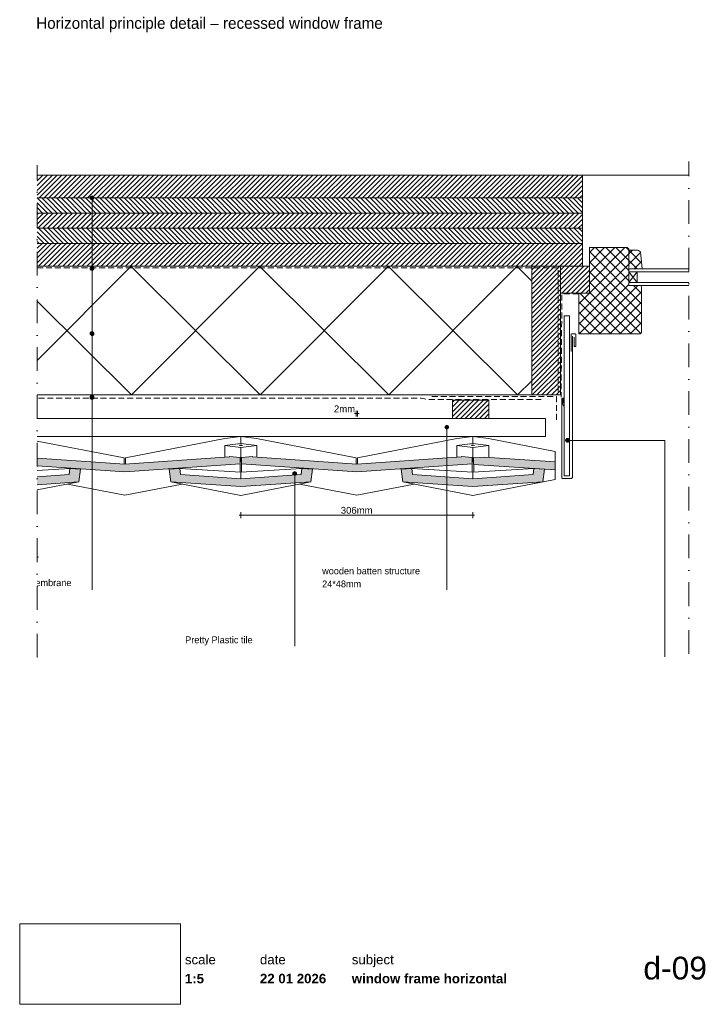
# Paper-space layout 'd-09 window frame horizontal' of a CAD drawing. Header units: millimetres. Extents: x 14 to 195, y 11 to 271.
import ezdxf
from ezdxf.xclip import XClip

# ---------------------------------------------------------------- set-up
doc = ezdxf.new("R2010")
doc.units = ezdxf.units.MM
doc.header["$MEASUREMENT"] = 0
doc.header["$XCLIPFRAME"] = 0
for name, pattern in [('B0302', [12.51, 6.26, -3.125, 0, -3.125]), ('B0701', [2.3412, 1.56, -0.7812]), ('Wipeout_Contour', [1000, 0, -1000])]:
    doc.linetypes.add(name, pattern=pattern)
for name, color, linetype in [('#01', 7, 'Continuous'), ('Dim - 1_50_100', 7, 'Continuous'), ('Info - 1_50_100', 7, 'Continuous'), ('Info - 1_5_10', 7, 'Continuous'), ('Info - Nederlands', 7, 'Continuous')]:
    doc.layers.add(name, color=color, linetype=linetype)
doc.styles.add('GENERATED_STYLE_1', font='HelveticaNeue.ttc')
doc.styles.add('GENERATED_STYLE_2', font='HelveticaNeue.ttc')
doc.styles.add('GENERATED_STYLE_3', font='Helvetica.ttc')
doc.styles.add('GENERATED_STYLE_4', font='txt')
picture_1 = doc.add_image_def('image1.png', size_in_pixel=(317, 159))
pattern_1 = [(45, (-1633.4984, 475.69565), (-0.6363961, 0.6363961), [])]
pattern_2 = [(315, (-1633.4984, 475.69565), (0.6363961, 0.6363961), [])]
pattern_3 = [(45, (-1633.4984, 475.6956), (-1.3435029, 1.3435029), []), (135, (-1633.4984, 475.6956), (1.3435029, 1.3435029), [])]

# ---------------------------------------------------------------- blocks, each defined once
blk = doc.blocks.new('Drawing_1_1', base_point=(-200, 60))
at = {"color": 2, "linetype": 'Continuous', "lineweight": 0}
for s, insert, char_height, attachment_point, style in [('\\A1;{\\pql;\\fHelvetica Neue|b0|i0|c0|p0;\\W1.000000;date}', (77.08, 24.14), 2.5, 1, 'GENERATED_STYLE_1'), ('\\A1;{\\pql;\\fHelvetica Neue|b0|i0|c0|p0;\\W1.000000;subject}', (101.31, 24.14), 2.5, 1, 'GENERATED_STYLE_1'), ('\\A1;{\\pqr;\\fHelvetica Neue|b0|i0|c0|p0;\\W1.000000;d-09}', (195, 23.65), 6, 3, 'GENERATED_STYLE_1'), ('\\A1;{\\pql;\\fHelvetica Neue|b1|i0|c0|p0;\\W1.000000;1:5}', (57.28, 19.12), 2.5, 1, 'GENERATED_STYLE_2'), ('\\A1;{\\pql;\\fHelvetica Neue|b1|i0|c0|p0;\\W1.000000;22 01 2026}', (77.08, 19.14), 2.5, 1, 'GENERATED_STYLE_2'), ('\\A1;{\\pql;\\fHelvetica Neue|b1|i0|c0|p0;\\W1.000000;window frame horizontal}', (101.31, 19.14), 2.5, 1, 'GENERATED_STYLE_2')]:
    blk.add_mtext(s, dxfattribs=dict(at, insert=insert, char_height=char_height, attachment_point=attachment_point, style=style))
at = {"color": 254, "linetype": 'Wipeout_Contour', "lineweight": 0, "ltscale": 174.062972}
blk.add_wipeout([(13.71, 11.09), (56.11, 11.09), (56.11, 32.35), (13.71, 32.35)], dxfattribs=at)
at = {"color": 2, "linetype": 'Continuous', "lineweight": 0, "insert": (57.28, 24.14), "char_height": 2.5, "attachment_point": 1, "style": 'GENERATED_STYLE_1'}
blk.add_mtext('\\A1;{\\pql;\\fHelvetica Neue|b0|i0|c0|p0;\\W1.000000;scale}', dxfattribs=at)
at = {"color": 9, "lineweight": 0}
image = blk.add_image(picture_1, insert=(13.71, 11.09), size_in_units=(42.4, 21.27), dxfattribs=at)
image.set_boundary_path([(-0.5, -0.5), (316.5, 158.5)])
blk = doc.blocks.new('Drawing_2_1', base_point=(-1633.5, 475.7))
at = {"layer": '#01', "linetype": 'Continuous', "lineweight": 0, "true_color": 0x000000}
for points in [[(32.28, 224), (32.31, 223.81), (32.42, 223.64), (32.59, 223.54), (32.78, 223.5), (32.97, 223.54), (33.13, 223.64), (33.24, 223.81), (33.28, 224), (33.24, 224.19), (33.13, 224.35), (32.97, 224.46), (32.78, 224.5), (32.59, 224.46), (32.42, 224.35), (32.31, 224.19)], [(32.28, 205.36), (32.31, 205.17), (32.42, 205), (32.59, 204.9), (32.78, 204.86), (32.97, 204.9), (33.13, 205), (33.24, 205.17), (33.28, 205.36), (33.24, 205.55), (33.13, 205.71), (32.97, 205.82), (32.78, 205.86), (32.59, 205.82), (32.42, 205.71), (32.31, 205.55)], [(32.28, 188.15), (32.31, 187.95), (32.42, 187.79), (32.59, 187.68), (32.78, 187.65), (32.97, 187.68), (33.13, 187.79), (33.24, 187.95), (33.28, 188.15), (33.24, 188.34), (33.13, 188.5), (32.97, 188.61), (32.78, 188.65), (32.59, 188.61), (32.42, 188.5), (32.31, 188.34)], [(32.28, 171.33), (32.31, 171.14), (32.42, 170.98), (32.59, 170.87), (32.78, 170.83), (32.97, 170.87), (33.13, 170.98), (33.24, 171.14), (33.28, 171.33), (33.24, 171.52), (33.13, 171.68), (32.97, 171.79), (32.78, 171.83), (32.59, 171.79), (32.42, 171.68), (32.31, 171.52)], [(125.87, 163.47), (125.91, 163.28), (126.02, 163.11), (126.18, 163), (126.37, 162.97), (126.56, 163), (126.72, 163.11), (126.83, 163.28), (126.87, 163.47), (126.83, 163.66), (126.72, 163.82), (126.56, 163.93), (126.37, 163.97), (126.18, 163.93), (126.02, 163.82), (125.91, 163.66)], [(157.71, 159.96), (157.75, 159.76), (157.85, 159.6), (158.02, 159.49), (158.21, 159.46), (158.4, 159.49), (158.56, 159.6), (158.67, 159.76), (158.71, 159.96), (158.67, 160.15), (158.56, 160.31), (158.4, 160.42), (158.21, 160.46), (158.02, 160.42), (157.85, 160.31), (157.75, 160.15)], [(85.76, 151.2), (85.8, 151.01), (85.9, 150.84), (86.07, 150.73), (86.26, 150.7), (86.45, 150.73), (86.61, 150.84), (86.72, 151.01), (86.76, 151.2), (86.72, 151.39), (86.61, 151.55), (86.45, 151.66), (86.26, 151.7), (86.07, 151.66), (85.9, 151.55), (85.8, 151.39)]]:
    blk.add_hatch(color=18, dxfattribs=at).paths.add_polyline_path(points)
at = {"layer": '#01', "linetype": 'Continuous', "lineweight": 0, "true_color": 0xe4e7e8}
for points in [[(41.45, 153.7), (18.31, 155.31), (18.31, 153.23), (41.45, 151.62), (71.85, 153.73), (71.85, 155.48), (69.01, 155.67), (69.02, 155.62)], [(102.65, 153.7), (75.08, 155.62), (75.09, 155.67), (72.25, 155.48), (72.25, 153.73), (102.65, 151.62), (133.05, 153.73), (133.05, 155.48), (130.21, 155.67), (130.22, 155.62)], [(136.28, 155.57), (133.45, 155.38), (133.45, 153.63), (154.92, 152.21), (154.92, 154.29), (136.28, 155.52)], [(18.31, 150.35), (18.31, 148.27), (29.32, 149.01), (29.74, 152.34), (26.94, 152.53), (26.74, 150.92)], [(53.15, 152.34), (53.56, 149.01), (72.04, 147.77), (90.52, 149.01), (90.94, 152.34), (88.14, 152.53), (87.94, 150.92), (72.04, 149.85), (56.15, 150.92), (55.95, 152.53)], [(114.35, 152.34), (114.76, 149.01), (133.24, 147.77), (151.72, 149.01), (152.14, 152.34), (149.34, 152.53), (149.14, 150.92), (133.24, 149.85), (117.35, 150.92), (117.15, 152.53)]]:
    blk.add_hatch(color=254, dxfattribs=at).paths.add_polyline_path(points)
at = {"layer": 'Info - 1_50_100', "linetype": 'Continuous', "lineweight": 0, "true_color": 0x000000}
h = blk.add_hatch(dxfattribs=at)
h.set_pattern_fill('310_Naaldhout__01__0001', color=18, style=0, pattern_type=2)
h.set_pattern_definition(pattern_1)
h.paths.add_polyline_path([(162.17, 229.96), (18.31, 229.96), (18.31, 223.96), (162.17, 223.96)])
h = blk.add_hatch(dxfattribs=at)
h.set_pattern_fill('310_Naaldhout__02__0001', color=18, style=0, pattern_type=2)
h.set_pattern_definition(pattern_2)
h.paths.add_polyline_path([(162.17, 223.96), (18.31, 223.96), (18.31, 219.96), (162.17, 219.96)])
h = blk.add_hatch(dxfattribs=at)
h.set_pattern_fill('310_Naaldhout__01__0001', color=18, style=0, pattern_type=2)
h.set_pattern_definition(pattern_1)
h.paths.add_polyline_path([(162.17, 219.96), (18.31, 219.96), (18.31, 215.96), (162.17, 215.96)])
h = blk.add_hatch(dxfattribs=at)
h.set_pattern_fill('310_Naaldhout__02__0001', color=18, style=0, pattern_type=2)
h.set_pattern_definition(pattern_2)
h.paths.add_polyline_path([(162.17, 215.96), (18.31, 215.96), (18.31, 211.96), (162.17, 211.96)])
h = blk.add_hatch(dxfattribs=at)
h.set_pattern_fill('310_Naaldhout__01__0001', color=18, style=0, pattern_type=2)
h.set_pattern_definition(pattern_1)
h.paths.add_polyline_path([(162.17, 211.96), (18.31, 211.96), (18.31, 205.96), (162.17, 205.96)])
h = blk.add_hatch(dxfattribs=at)
h.set_pattern_fill('415_Isolatie_ruit_0001', color=18, style=0, pattern_type=2)
h.set_pattern_definition([(135.152, (43.207, 171.957), (16.8807, 16.9703), []), (225.152, (43.207, 171.957), (-17.0605, 16.9703), [])])
h.paths.add_polyline_path([(148.77, 205.96), (18.31, 205.96), (18.31, 171.96), (148.77, 171.96)])
h = blk.add_hatch(dxfattribs=at)
h.set_pattern_fill('310_Naaldhout__01__0001', color=18, style=0, pattern_type=2)
h.set_pattern_definition(pattern_1)
h.paths.add_polyline_path([(156.37, 171.96), (156.37, 205.96), (148.77, 205.96), (148.77, 171.96)])
h = blk.add_hatch(dxfattribs=at)
h.set_pattern_fill('310_Naaldhout__01__0001', color=18, style=0, pattern_type=2)
h.set_pattern_definition(pattern_1)
h.paths.add_polyline_path([(163.97, 198.87), (163.97, 205.96), (156.37, 205.96), (156.37, 198.87)])
at = {"layer": 'Info - 1_5_10', "linetype": 'Continuous', "lineweight": 0, "true_color": 0x99a3a6}
h = blk.add_hatch(dxfattribs=at)
h.set_pattern_fill('305_Loofhout__02__0001', color=253, style=0, pattern_type=2)
h.set_pattern_definition(pattern_3)
h.paths.add_polyline_path([(161.17, 198.87), (161.17, 188.07), (177.37, 188.07), (177.77, 188.47), (177.77, 200.47), (177.57, 200.84), (174.37, 200.84), (174.37, 207.07), (174.37, 210.47), (173.97, 210.87), (163.97, 210.87), (163.97, 198.87)])
h = blk.add_hatch(dxfattribs=at)
h.set_pattern_fill('305_Loofhout__02__0001', color=253, style=0, pattern_type=2)
h.set_pattern_definition(pattern_3)
h.paths.add_polyline_path([(174.37, 205.24), (177.91, 205.24), (177.44, 209.73, 0.246914), (176.35, 210.16), (174.37, 210.16)])
h = blk.add_hatch(dxfattribs=at)
h.set_pattern_fill('310_Naaldhout__01__0001', color=253, style=0, pattern_type=2)
h.set_pattern_definition(pattern_1)
h.paths.add_polyline_path([(127.89, 165.76), (137.49, 165.76), (137.49, 170.56), (127.89, 170.56)])
at = {"layer": '#01', "color": 9, "linetype": 'Continuous', "lineweight": 0}
for p, q in [((162.17, 229.96), (190.24, 229.96)), ((32.78, 223.5), (32.78, 132.96)), ((32.78, 204.86), (32.78, 120.52)), ((176.63, 201.64), (174.37, 204.44)), ((176.63, 204.44), (174.37, 201.64)), ((32.78, 187.65), (32.78, 137.34)), ((32.78, 170.83), (32.78, 120.52)), ((126.37, 162.97), (126.37, 120.52)), ((41.24, 155.39), (18.31, 159.8)), ((67.8, 160.42), (41.64, 155.39)), ((72.04, 160.96), (67.8, 160.42)), ((67.8, 155.53), (67.81, 158.64)), ((67.81, 158.64), (72.04, 159.17)), ((72.04, 158.1), (67.81, 158.64)), ((71.65, 158.64), (71.76, 158.67)), ((71.76, 158.6), (71.65, 158.64)), ((71.76, 158.67), (72.04, 158.69)), ((72.04, 158.58), (71.76, 158.6)), ((76.19, 160.44), (72.04, 160.96)), ((72.04, 159.17), (72.04, 160.96)), ((72.04, 159.17), (76.28, 158.64)), ((72.04, 158.69), (72.33, 158.67)), ((76.28, 158.64), (72.04, 158.1)), ((72.33, 158.6), (72.04, 158.58)), ((72.33, 158.67), (72.44, 158.64)), ((72.44, 158.64), (72.33, 158.6)), ((102.44, 155.39), (76.19, 160.44)), ((76.28, 158.64), (76.28, 155.53)), ((129, 160.42), (102.84, 155.39)), ((133.24, 160.96), (129, 160.42)), ((129, 155.48), (129.01, 158.64)), ((129.01, 158.64), (133.24, 159.17)), ((133.24, 158.1), (129.01, 158.64)), ((132.85, 158.64), (132.96, 158.67)), ((132.96, 158.6), (132.85, 158.64)), ((132.96, 158.67), (133.24, 158.69)), ((133.24, 158.58), (132.96, 158.6)), ((137.39, 160.44), (133.24, 160.96)), ((133.24, 159.17), (133.24, 160.96)), ((133.24, 159.17), (137.48, 158.64)), ((133.24, 158.69), (133.53, 158.67)), ((137.48, 158.64), (133.24, 158.1)), ((133.53, 158.67), (133.64, 158.64)), ((133.64, 158.64), (133.53, 158.6)), ((154.92, 157.07), (137.39, 160.44)), ((137.48, 158.64), (137.48, 155.44)), ((72.04, 154.42), (72.04, 158.1)), ((133.24, 154.42), (133.24, 158.1)), ((154.92, 154.29), (154.92, 157.07)), ((41.24, 153.72), (41.24, 155.39)), ((41.64, 155.39), (41.64, 153.7)), ((71.85, 154.45), (72.04, 154.42)), ((71.85, 153.73), (71.85, 151.58)), ((72.04, 154.42), (72.25, 154.46)), ((72.25, 153.73), (72.25, 151.58)), ((102.44, 153.72), (102.44, 155.39)), ((102.84, 155.39), (102.84, 153.7)), ((133.05, 154.45), (133.24, 154.42)), ((133.05, 153.73), (133.05, 151.58)), ((133.24, 154.42), (133.45, 154.46)), ((133.46, 153.64), (133.46, 151.6)), ((154.92, 149.63), (154.92, 154.29)), ((26.94, 152.53), (18.31, 152.01)), ((72.04, 151.56), (55.95, 152.53)), ((88.14, 152.53), (72.04, 151.56)), ((72.04, 151.56), (72.04, 149.85)), ((133.24, 151.56), (117.15, 152.53)), ((149.34, 152.53), (133.24, 151.56)), ((133.24, 151.56), (133.24, 149.85)), ((18.31, 146.88), (29.32, 149.01)), ((26.34, 148.38), (41.45, 145.47)), ((41.45, 145.47), (56.56, 148.38)), ((53.56, 149.01), (72.04, 145.44)), ((72.04, 145.44), (90.52, 149.01)), ((86.26, 150.7), (86.26, 105.67)), ((87.54, 148.38), (102.65, 145.47)), ((102.65, 145.47), (117.76, 148.38)), ((114.76, 149.01), (133.24, 145.44)), ((133.24, 145.44), (151.72, 149.01)), ((148.59, 148.4), (154.92, 149.63))]:
    blk.add_line(p, q, dxfattribs=at)
at = {"layer": '#01', "color": 2, "linetype": 'Continuous', "lineweight": 0}
for p, q in [((18.31, 155.31), (41.45, 153.7)), ((41.45, 153.7), (69.02, 155.62)), ((71.85, 153.73), (41.45, 151.62)), ((69.02, 155.62), (69.01, 155.67)), ((69.01, 155.67), (71.85, 155.48)), ((71.85, 155.48), (71.85, 153.73)), ((72.25, 155.48), (75.09, 155.67)), ((72.25, 153.73), (72.25, 155.48)), ((102.65, 151.62), (72.25, 153.73)), ((75.09, 155.67), (75.08, 155.62)), ((75.08, 155.62), (102.65, 153.7)), ((102.65, 153.7), (130.22, 155.62)), ((133.05, 153.73), (102.65, 151.62)), ((130.22, 155.62), (130.21, 155.67)), ((130.21, 155.67), (133.05, 155.48)), ((133.05, 155.48), (133.05, 153.73)), ((133.45, 155.38), (136.28, 155.57)), ((133.45, 153.63), (133.45, 155.38)), ((154.92, 152.21), (133.45, 153.63)), ((136.28, 155.57), (136.28, 155.52)), ((136.28, 155.52), (154.92, 154.29)), ((41.45, 151.62), (18.31, 153.23)), ((18.31, 150.35), (26.74, 150.92)), ((26.74, 150.92), (26.94, 152.53)), ((26.94, 152.53), (29.74, 152.34)), ((29.74, 152.34), (29.32, 149.01)), ((53.15, 152.34), (55.95, 152.53)), ((53.56, 149.01), (53.15, 152.34)), ((55.95, 152.53), (56.15, 150.92)), ((56.15, 150.92), (72.04, 149.85)), ((72.04, 149.85), (87.94, 150.92)), ((87.94, 150.92), (88.14, 152.53)), ((88.14, 152.53), (90.94, 152.34)), ((90.94, 152.34), (90.52, 149.01)), ((114.35, 152.34), (117.15, 152.53)), ((114.76, 149.01), (114.35, 152.34)), ((117.15, 152.53), (117.35, 150.92)), ((117.35, 150.92), (133.24, 149.85)), ((133.24, 149.85), (149.14, 150.92)), ((149.14, 150.92), (149.34, 152.53)), ((149.34, 152.53), (152.14, 152.34)), ((152.14, 152.34), (151.72, 149.01)), ((29.32, 149.01), (18.31, 148.27)), ((72.04, 147.77), (53.56, 149.01)), ((90.52, 149.01), (72.04, 147.77)), ((133.24, 147.77), (114.76, 149.01)), ((151.72, 149.01), (133.24, 147.77))]:
    blk.add_line(p, q, dxfattribs=at)
at = {"layer": '#01', "color": 2, "linetype": 'B0701', "lineweight": 0, "flags": 128}
for points in [[(18.31, 205.56), (155.76, 205.56), (155.76, 171.96)], [(161.17, 198.67), (156.73, 198.67), (156.53, 171.35)], [(155.29, 165.39), (155.29, 171.56), (121.83, 171.56)]]:
    blk.add_lwpolyline(points, dxfattribs=at)
at = {"layer": '#01', "color": 3, "linetype": 'Continuous', "lineweight": 0, "flags": 128}
blk.add_lwpolyline([(159.51, 187.48), (159.51, 150.14, -0.414214), (159.26, 149.94), (156.92, 149.94, -0.414214), (156.72, 150.14), (156.72, 170.9, -0.414214), (156.92, 171.1), (157.03, 171.1, -0.414214), (157.23, 170.9), (157.23, 169.89)], format="xyb", dxfattribs=at)
at = {"layer": '#01', "color": 9, "linetype": 'Continuous', "lineweight": 0, "flags": 128}
blk.add_lwpolyline([(159.95, 187.21), (159.95, 184.91, 0.414214), (160.15, 184.71), (160.21, 184.71, 0.414214), (160.41, 184.91), (160.41, 187.89, 0.414214), (160.21, 188.09), (159.37, 188.09, 0.414214), (159.17, 187.89), (159.17, 183.43)], format="xyb", dxfattribs=at)
for points in [[(156.95, 170.81), (156.95, 169.52), (157.3, 168.7), (157.3, 167.15)], [(158.71, 159.96), (183.86, 159.96), (183.86, 102.86)]]:
    blk.add_lwpolyline(points, dxfattribs=at)
at = {"layer": '#01', "color": 1, "linetype": 'Continuous', "lineweight": 0}
for centre in [(32.78, 224), (32.78, 205.36), (32.78, 188.15), (32.78, 171.33), (126.37, 163.47), (158.21, 159.96), (86.26, 151.2)]:
    blk.add_circle(centre, 0.5, dxfattribs=at)
at = {"layer": 'Dim - 1_50_100', "color": 1, "linetype": 'Continuous', "lineweight": 0}
for p, q in [((102.04, 167.03), (102.44, 167.03)), ((102.44, 166.28), (102.44, 167.78)), ((102.44, 167.03), (102.84, 167.03)), ((102.84, 166.28), (102.84, 167.78)), ((102.84, 167.03), (103.24, 167.03)), ((72.04, 139.47), (72.04, 140.97)), ((133.24, 139.47), (133.24, 140.97)), ((71.64, 140.22), (72.04, 140.22)), ((72.04, 140.22), (133.24, 140.22)), ((133.24, 140.22), (133.64, 140.22))]:
    blk.add_line(p, q, dxfattribs=at)
at = {"layer": 'Info - 1_50_100', "color": 3, "linetype": 'Continuous', "lineweight": 0}
for p, q in [((162.17, 205.96), (18.31, 205.96)), ((155.57, 171.96), (18.31, 171.96))]:
    blk.add_line(p, q, dxfattribs=at)
at = {"layer": 'Info - 1_50_100', "color": 9, "linetype": 'Continuous', "lineweight": 0, "flags": 128}
for points in [[(18.31, 229.96), (162.17, 229.96), (162.17, 223.96), (18.31, 223.96)], [(18.31, 223.96), (162.17, 223.96), (162.17, 219.96), (18.31, 219.96)], [(18.31, 219.96), (162.17, 219.96), (162.17, 215.96), (18.31, 215.96)], [(18.31, 215.96), (162.17, 215.96), (162.17, 211.96), (18.31, 211.96)], [(18.31, 211.96), (162.17, 211.96), (162.17, 205.96), (18.31, 205.96)], [(18.31, 165.76), (152.37, 165.76), (152.37, 160.96), (18.31, 160.96)]]:
    blk.add_lwpolyline(points, dxfattribs=at)
at = {"layer": 'Info - 1_50_100', "color": 4, "linetype": 'Continuous', "lineweight": 0, "flags": 128}
blk.add_lwpolyline([(18.31, 205.96), (162.17, 205.96), (162.17, 229.96), (18.31, 229.96)], dxfattribs=at)
at = {"layer": 'Info - 1_50_100', "color": 1, "linetype": 'Continuous', "lineweight": 0, "flags": 128}
blk.add_lwpolyline([(18.31, 205.96), (148.77, 205.96), (148.77, 171.96), (18.31, 171.96)], dxfattribs=at)
at = {"layer": 'Info - 1_50_100', "color": 2, "linetype": 'Continuous', "lineweight": 0, "flags": 128}
blk.add_lwpolyline([(156.37, 171.96), (148.77, 171.96), (148.77, 205.96), (156.37, 205.96)], close=True, dxfattribs=at)
at = {"layer": 'Info - 1_50_100', "color": 9, "linetype": 'Continuous', "lineweight": 0, "flags": 128}
for points in [[(163.97, 198.87), (163.97, 205.96), (156.37, 205.96), (156.37, 198.87)], [(158.77, 192.88), (157.37, 192.88), (157.37, 150.62), (158.77, 150.62)]]:
    blk.add_lwpolyline(points, close=True, dxfattribs=at)
at = {"layer": 'Info - 1_50_100', "color": 2, "linetype": 'B0701', "lineweight": 0, "flags": 128}
blk.add_lwpolyline([(151.3, 170.8), (121.18, 170.8), (119.66, 171.13), (18.31, 171.13)], dxfattribs=at)
at = {"layer": 'Info - 1_5_10', "color": 2, "linetype": 'Continuous', "lineweight": 0, "flags": 128}
blk.add_lwpolyline([(161.17, 198.87), (163.97, 198.87), (163.97, 210.87), (173.97, 210.87), (174.37, 210.47), (174.37, 207.07), (174.37, 200.84), (177.57, 200.84), (177.77, 200.47), (177.77, 188.47), (177.37, 188.07), (161.17, 188.07)], close=True, dxfattribs=at)
blk.add_lwpolyline([(174.37, 205.24), (174.37, 210.16), (176.35, 210.16, -0.246914), (177.44, 209.73), (177.91, 205.24)], format="xyb", close=True, dxfattribs=at)
at = {"layer": 'Info - 1_5_10', "color": 9, "linetype": 'Continuous', "lineweight": 0, "flags": 128}
for points in [[(190.24, 205.24), (174.37, 205.24), (174.37, 204.44), (190.24, 204.44)], [(190.24, 201.64), (174.37, 201.64), (174.37, 200.84), (190.24, 200.84)]]:
    blk.add_lwpolyline(points, dxfattribs=at)
at = {"layer": 'Info - 1_5_10', "color": 1, "linetype": 'Continuous', "lineweight": 0, "flags": 128}
for points in [[(174.37, 201.64), (174.37, 204.44), (176.63, 204.44), (176.63, 201.64)], [(127.89, 165.76), (127.89, 170.56), (137.49, 170.56), (137.49, 165.76)]]:
    blk.add_lwpolyline(points, close=True, dxfattribs=at)
at = {"layer": 'Dim - 1_50_100', "color": 2, "linetype": 'Continuous', "lineweight": 0, "char_height": 1.8, "attachment_point": 7, "style": 'GENERATED_STYLE_3'}
for s, insert, width in [('\\A1;{\\pql;\\fHelvetica|b0|i0|c0|p0;\\W1.000000;2mm}', (96.6, 167.39), 5.6469), ('\\A1;{\\pql;\\fHelvetica|b0|i0|c0|p0;\\W1.000000;306mm}', (98.41, 140.58), 8.4735)]:
    blk.add_mtext(s, dxfattribs=dict(at, insert=insert, width=width))
at = {"layer": 'Info - Nederlands', "color": 2, "linetype": 'Continuous', "lineweight": 0, "char_height": 1.8, "style": 'GENERATED_STYLE_4'}
for s, insert, attachment_point, line_spacing_factor in [('\\A1;{\\pql;\\fWork Sans|b0|i0|c0|p0;\\W1.000000;wall\\P\\pql;\\fWork Sans|b0|i0|c0|p0;\\W1.000000;vapour barrier\\P\\pql;\\fWork Sans|b0|i0|c0|p0;\\C9;\\H1.000060x;\\W1.000000;insulation\\P\\pql;\\fWork Sans|b0|i0|c0|p0;\\C2;\\H0.999940x;\\W1.000000;waterproof membrane}', (3.81, 126.91), 4, 1.064799), ('\\A1;{\\pql;\\fWork Sans|b0|i0|c0|p0;\\W1.000000;wooden batten structure\\P\\pql;\\fWork Sans|b0|i0|c0|p0;\\W1.000000;24*48mm}', (93.49, 123.77), 4, 1.144272), ('\\A1;{\\pqr;\\fWork Sans|b0|i0|c0|p0;\\W1.000000;zinc shaped to \\P\\pqr;\\fWork Sans|b0|i0|c0|p0;\\W1.000000;match the tile form}', (212.77, 105.5), 6, 1.078301)]:
    blk.add_mtext(s, dxfattribs=dict(at, insert=insert, attachment_point=attachment_point, line_spacing_factor=line_spacing_factor))
at = {"layer": 'Info - Nederlands', "color": 2, "linetype": 'Continuous', "lineweight": 0, "insert": (57.36, 107.04), "char_height": 1.8, "attachment_point": 4, "style": 'GENERATED_STYLE_4'}
blk.add_mtext('\\A1;{\\pql;\\fWork Sans|b0|i0|c0|p0;\\W1.000000;Pretty Plastic tile }', dxfattribs=at)

psp = doc.layouts.new('d-09 window frame horizontal')

# ---------------------------------------------------------------- linework, layer by layer
at = {"layer": '#01', "color": 3, "linetype": 'B0302', "lineweight": 0}
for p, q in [((18.31, 102.63), (18.31, 232.63)), ((190.24, 103.63), (190.24, 233.63))]:
    psp.add_line(p, q, dxfattribs=at)

# ---------------------------------------------------------------- block references
at = {"color": 4, "linetype": 'Continuous', "lineweight": 0}
ref = psp.add_blockref('Drawing_2_1', (-1633.5, 475.7), dxfattribs=at)
XClip(ref).set_block_clipping_path([(18.3118260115, 79.4089153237), (190.2367454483, 238.8672037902)])
ref = psp.add_blockref('Drawing_1_1', (-200, 60), dxfattribs=at)
XClip(ref).set_block_clipping_path([(-287.3178906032, -75.7273941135), (502.7286062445, 56.3449743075)])

# ---------------------------------------------------------------- texts
at = {"layer": 'Info - 1_5_10', "color": 2, "linetype": 'Continuous', "lineweight": 0, "insert": (18.06, 267.72), "char_height": 3, "attachment_point": 7, "style": 'GENERATED_STYLE_4'}
psp.add_mtext('\\A1;{\\pql;\\fWork Sans|b0|i0|c0|p0;\\W1.000000;Horizontal principle detail – recessed window frame}', dxfattribs=at)

doc.saveas('drawing.dxf')
